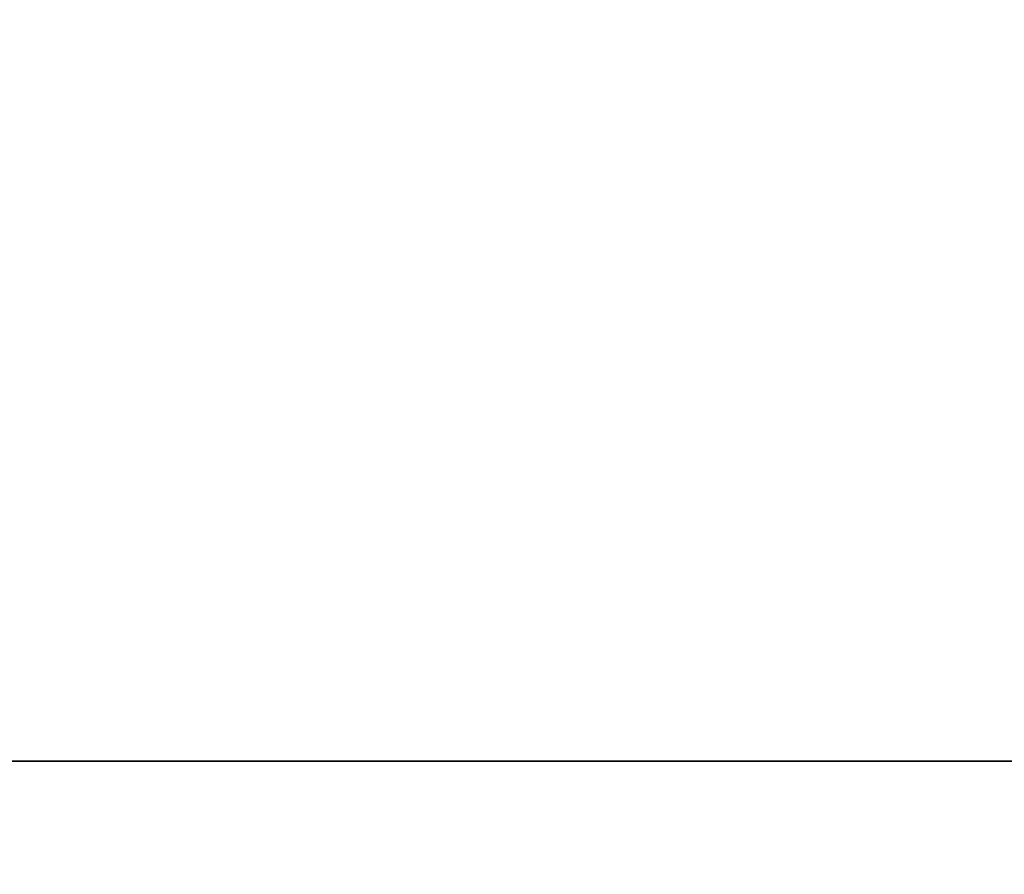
# Model space of a CAD drawing. Header units: metres. Extents: x 180716 to 180809, y 418548 to 418668.
# Tile 16 of 148: x 180730 to 180738, y 418567 to 418574. Entities that reach past the tile are written whole.
import ezdxf

# ---------------------------------------------------------------- set-up
doc = ezdxf.new("R2010")
doc.units = ezdxf.units.M
doc.layers.add('X-XX-AL-HULPLIJN-GD', color=155, linetype='Continuous', lineweight=25, plot=False)

msp = doc.modelspace()

# ---------------------------------------------------------------- linework, layer by layer
at = {"layer": 'X-XX-AL-HULPLIJN-GD', "flags": 128}
for points in [[(180756.1552511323, 418587.6590870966), (180716.1552511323, 418587.6590870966), (180716.1552511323, 418567.6590870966), (180756.1552511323, 418567.6590870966)], [(180756.1552511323, 418567.6590870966), (180716.1552511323, 418567.6590870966), (180716.1552511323, 418547.6590870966), (180756.1552511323, 418547.6590870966)]]:
    msp.add_lwpolyline(points, close=True, dxfattribs=at)

doc.saveas('drawing.dxf')
